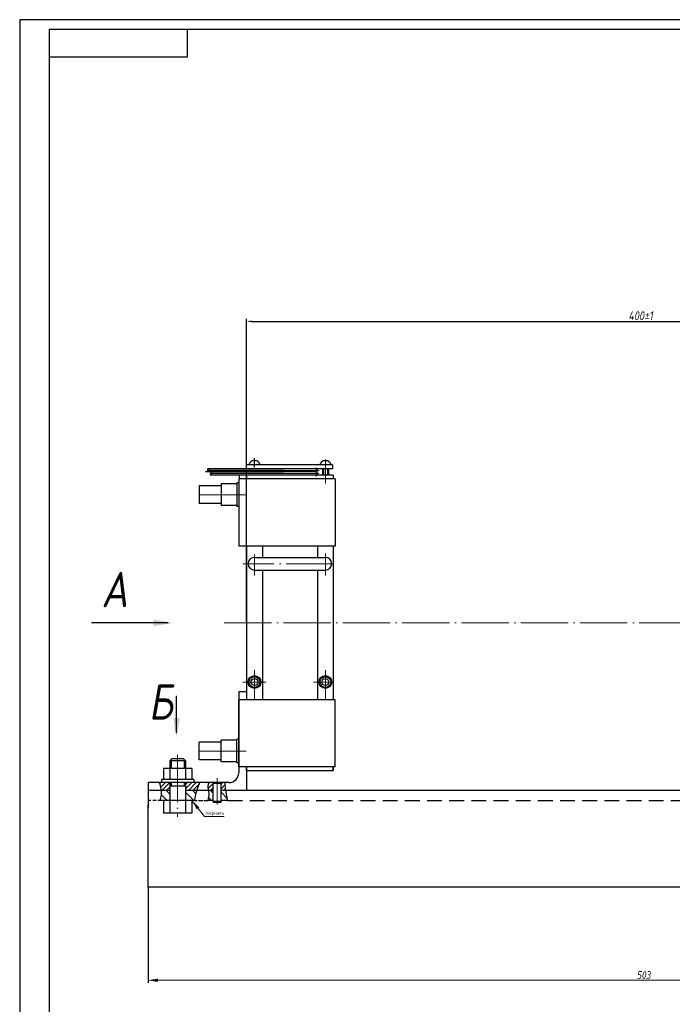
# Model space of a CAD drawing. Header units: millimetres. Extents: x -1577 to 1649, y 8206 to 9287.
# Tile 10 of 14: x 261 to 592, y 8788 to 9287. Entities that reach past the tile are written whole.
import ezdxf

# ---------------------------------------------------------------- set-up
doc = ezdxf.new("R2010")
doc.units = ezdxf.units.MM
for name, pattern in [('ACAD_ISO02W100', [15, 12, -3]), ('ACAD_ISO04W100', [30, 24, -3, 0, -3]), ('HIDDEN', [0.375, 0.25, -0.125])]:
    doc.linetypes.add(name, pattern=pattern)
doc.layers.get('Defpoints').update_dxf_attribs({"color": 50, "linetype": 'ACAD_ISO02W100'})
for name, color, linetype, lineweight in [('DIM', 3, 'Continuous', 15), ('HATCH', 4, 'Continuous', 20), ('OSI', 3, 'ACAD_ISO04W100', 15)]:
    doc.layers.add(name, color=color, linetype=linetype, lineweight=lineweight)
doc.layers.add('HIDDEN', color=2, linetype='HIDDEN')
doc.layers.add('Layer6', color=6, linetype='Continuous')
doc.styles.add('ROMANS', font='romans.shx', dxfattribs={"width": 0.8, "oblique": 10})
doc.dimstyles.new('ISO-25', dxfattribs={"dimtxt": 4, "dimasz": 5, "dimexe": 1.25, "dimexo": 0, "dimtad": 1, "dimtoh": 1, "dimdec": 0, "dimzin": 1, "dimtxsty": 'ROMANS', "dimcen": -3, "dimclrd": 256, "dimclre": 256, "dimclrt": 256, "dimazin": 0, "dimtfac": 1, "dimtdec": 0, "dimtmove": 0, "dimatfit": 3, "dimfxl": 0, "dimlwd": -1, "dimarcsym": 0})
pattern_1 = [(45, (-52090.1172, -22342.8985), (-1.122532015, 1.122532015), [])]

# ---------------------------------------------------------------- blocks, each defined once
blk = doc.blocks.new('*D4')
at = {"layer": 'Defpoints', "color": 0}
for p in [(326.3, 8847.09), (829.3, 8844.3), (829.3, 8799.85)]:
    blk.add_point(p, dxfattribs=at)
at = {"layer": 'DIM', "lineweight": -2}
for p, q in [((326.3, 8847.09), (326.3, 8798.6)), ((829.3, 8844.3), (829.3, 8798.6))]:
    blk.add_line(p, q, dxfattribs=at)
at = {"layer": 'DIM'}
blk.add_line((331.3, 8799.85), (824.3, 8799.85), dxfattribs=at)
for points in [[(331.3, 8800.68), (331.3, 8799.02), (326.3, 8799.85)], [(824.3, 8800.68), (824.3, 8799.02), (829.3, 8799.85)]]:
    blk.add_solid(points, dxfattribs=at)
at = {"layer": 'DIM', "lineweight": -2, "insert": (577.8, 8802.47), "char_height": 4, "attachment_point": 5, "style": 'ROMANS'}
blk.add_mtext('503', dxfattribs=at)

msp = doc.modelspace()

# ---------------------------------------------------------------- hatches: boundary and pattern name
at = {"layer": 'HATCH', "lineweight": -2, "ltscale": 0.3}
h = msp.add_hatch(dxfattribs=at)
h.set_pattern_fill('ANSI31', color=256, scale=0.5, style=0)
h.set_pattern_definition(pattern_1)
edge = h.paths.add_edge_path()
edge.add_line((337.3, 8900.09), (331.88, 8900.09))
edge.add_spline(control_points=[(331.88, 8900.09), (332.39, 8898.74), (332.78, 8897.4), (332.94, 8896.09)], knot_values=[4.411085, 4.411085, 4.411085, 4.411085, 8.5614, 8.5614, 8.5614, 8.5614], degree=3, periodic=0)
edge.add_line((332.94, 8896.09), (337.3, 8896.09))
edge.add_line((337.3, 8896.09), (337.3, 8900.09))
edge = h.paths.add_edge_path()
edge.add_spline(control_points=[(351.1, 8896.09), (351.47, 8897.25), (351.97, 8898.59), (352.49, 8899.91), (352.57, 8900.09)], knot_values=[69.782429, 69.782429, 69.782429, 69.782429, 73.396705, 74.005463, 74.005463, 74.005463, 74.005463], degree=3, periodic=0)
edge.add_line((352.57, 8900.09), (345.3, 8900.09))
edge.add_line((345.3, 8900.09), (345.3, 8896.09))
edge.add_line((345.3, 8896.09), (351.1, 8896.09))
h = msp.add_hatch(dxfattribs=at)
h.set_pattern_fill('ANSI31', color=256, scale=0.5, style=0)
h.set_pattern_definition(pattern_1)
edge = h.paths.add_edge_path()
edge.add_line((359.3, 8896.09), (359.3, 8900.09))
edge.add_line((359.3, 8900.09), (357.17, 8900.09))
edge.add_spline(control_points=[(357.17, 8900.09), (356.91, 8899.59), (356.4, 8898.31), (356.74, 8896.93), (356.92, 8896.09)], knot_values=[1.417172, 1.417172, 1.417172, 1.417172, 3.102839, 5.589477, 5.589477, 5.589477, 5.589477], degree=3, periodic=0)
edge.add_line((356.92, 8896.09), (359.3, 8896.09))
edge = h.paths.add_edge_path()
edge.add_line((365.39, 8900.09), (363.3, 8900.09))
edge.add_line((363.3, 8900.09), (363.3, 8896.09))
edge.add_line((363.3, 8896.09), (365.8, 8896.09))
edge.add_spline(control_points=[(365.8, 8896.09), (365.74, 8896.45), (365.53, 8897.77), (365.43, 8899.11), (365.39, 8900.09)], knot_values=[36.369397, 36.369397, 36.369397, 36.369397, 37.460646, 40.401188, 40.401188, 40.401188, 40.401188], degree=3, periodic=0)
h = msp.add_hatch(dxfattribs=at)
h.set_pattern_fill('ANSI31', color=256, angle=90, style=0)
h.set_pattern_definition([(135, (-52090.1172, -22342.8985), (-2.24506403, -2.24506403), [])])
edge = h.paths.add_edge_path()
edge.add_line((337.3, 8896.09), (332.94, 8896.09))
edge.add_spline(control_points=[(332.94, 8896.09), (333.04, 8895.26), (333.05, 8893.57), (332.54, 8891.94), (332.22, 8891.09)], knot_values=[8.5614, 8.5614, 8.5614, 8.5614, 11.203321, 13.996114, 13.996114, 13.996114, 13.996114], degree=3, periodic=0)
edge.add_line((332.22, 8891.09), (337.3, 8891.09))
edge.add_line((337.3, 8891.09), (337.3, 8896.09))
edge = h.paths.add_edge_path()
edge.add_spline(control_points=[(349.95, 8891.09), (350.16, 8892.78), (350.57, 8894.45), (351.1, 8896.09)], knot_values=[64.649143, 64.649143, 64.649143, 64.649143, 69.782429, 69.782429, 69.782429, 69.782429], degree=3, periodic=0)
edge.add_line((351.1, 8896.09), (345.3, 8896.09))
edge.add_line((345.3, 8896.09), (345.3, 8891.09))
edge.add_line((345.3, 8891.09), (349.95, 8891.09))
edge = h.paths.add_edge_path()
edge.add_line((359.3, 8896.09), (356.92, 8896.09))
edge.add_spline(control_points=[(356.92, 8896.09), (357.02, 8895.61), (357.34, 8893.92), (356.81, 8892.27), (356.55, 8891.09)], knot_values=[5.589477, 5.589477, 5.589477, 5.589477, 7.020347, 10.616106, 10.616106, 10.616106, 10.616106], degree=3, periodic=0)
edge.add_line((356.55, 8891.09), (359.3, 8891.09))
edge.add_line((359.3, 8891.09), (359.3, 8896.09))
edge = h.paths.add_edge_path()
edge.add_spline(control_points=[(366.68, 8891.09), (366.49, 8892.78), (366.09, 8894.43), (365.8, 8896.09)], knot_values=[31.290005, 31.290005, 31.290005, 31.290005, 36.369397, 36.369397, 36.369397, 36.369397], degree=3, periodic=0)
edge.add_line((365.8, 8896.09), (363.3, 8896.09))
edge.add_line((363.3, 8896.09), (363.3, 8891.09))
edge.add_line((363.3, 8891.09), (366.68, 8891.09))

# ---------------------------------------------------------------- linework, layer by layer
for p, q in [((1648.63, 9287.01), (261.11, 9287.01)), ((1520.59, 9282.01), (276.11, 9282.01)), ((419.94, 9059.29), (376.3, 9059.29)), ((419.94, 9061.29), (386.97, 9061.29)), ((414.8, 9059.29), (414.8, 9056.09)), ((415.3, 9059.29), (415.3, 9056.09)), ((417.3, 9059.29), (417.3, 9056.09)), ((417.8, 9059.29), (417.8, 9056.09))]:
    msp.add_line(p, q)
at = {"color": 7}
for p, q in [((261.11, 9287.01), (261.11, 8339.95)), ((276.11, 9282.01), (276.11, 8344.95)), ((346.21, 9282), (346.21, 9268)), ((346.11, 9268), (276.11, 9268)), ((261.11, 8933.95), (261.11, 8339.95))]:
    msp.add_line(p, q, dxfattribs=at)
at = {"color": 3, "lineweight": -2, "ltscale": 0.3}
for p, q in [((376.3, 8981.72), (376.3, 9135.26)), ((378.8, 9134.01), (773.8, 9134.01))]:
    msp.add_line(p, q, dxfattribs=at)
at = {"ltscale": 5}
for p, q in [((376.3, 9059.29), (356.5, 9059.29)), ((386.97, 9061.29), (376.3, 9061.29)), ((411.55, 9057.69), (355.46, 9057.69)), ((372.75, 9056.09), (357.76, 9056.09)), ((421.3, 9054.09), (372.3, 9054.09)), ((372.3, 9054.09), (372.3, 9020.09)), ((421.3, 9054.09), (372.3, 9054.09)), ((420.3, 9056.09), (372.75, 9056.09)), ((372.75, 9054.07), (372.75, 9056.09)), ((376.3, 9056.09), (376.3, 9054.09)), ((420.3, 9056.09), (420.3, 9054.09)), ((421.3, 9054.09), (421.3, 9020.09)), ((363.3, 9050.59), (352.3, 9050.59)), ((352.3, 9050.59), (352.3, 9041.59)), ((371.3, 9051.59), (363.3, 9051.59)), ((363.3, 9051.59), (363.3, 9040.59)), ((371.3, 9052.09), (371.3, 9040.09)), ((372.3, 9052.09), (371.3, 9052.09)), ((363.3, 9041.59), (352.3, 9041.59)), ((371.3, 9040.59), (363.3, 9040.59)), ((372.3, 9040.09), (371.3, 9040.09)), ((421.3, 9020.09), (372.3, 9020.09)), ((380.3, 9014.34), (416.3, 9014.34)), ((380.3, 9007.84), (416.3, 9007.84)), ((376.3, 8981.09), (376.3, 8942.09)), ((372.3, 8946.09), (372.3, 8905.09)), ((376.3, 8946.09), (372.3, 8946.09)), ((372.3, 8908.09), (372.3, 8942.09)), ((421.3, 8942.09), (372.3, 8942.09)), ((421.3, 8908.09), (421.3, 8942.09)), ((352.3, 8911.59), (352.3, 8920.59)), ((363.3, 8920.59), (352.3, 8920.59)), ((371.3, 8921.59), (363.3, 8921.59)), ((363.3, 8910.59), (363.3, 8921.59)), ((372.3, 8922.09), (371.3, 8922.09)), ((371.3, 8910.09), (371.3, 8922.09)), ((337.3, 8911.19), (338.3, 8912.19)), ((341.3, 8911.19), (337.3, 8911.19)), ((341.3, 8912.19), (338.3, 8912.19)), ((344.3, 8912.19), (341.3, 8912.19)), ((345.3, 8911.19), (341.3, 8911.19)), ((345.3, 8911.19), (344.3, 8912.19)), ((363.3, 8911.59), (352.3, 8911.59)), ((371.3, 8910.59), (363.3, 8910.59)), ((372.3, 8910.09), (371.3, 8910.09)), ((341.3, 8907.19), (334.1, 8907.19)), ((334.1, 8907.19), (334.1, 8901.69)), ((348.5, 8907.19), (341.3, 8907.19)), ((348.5, 8907.19), (348.5, 8901.69)), ((421.3, 8908.09), (372.3, 8908.09)), ((376.3, 8906.09), (376.3, 8908.09)), ((376.3, 8908.09), (376.3, 8896.09)), ((376.3, 8908.09), (376.3, 8906.09)), ((420.3, 8906.09), (376.3, 8906.09)), ((326.3, 8900.09), (326.3, 8887.09)), ((341.3, 8900.09), (326.3, 8900.09)), ((341.3, 8901.69), (333.05, 8901.69)), ((333.05, 8901.69), (333.05, 8900.09)), ((349.55, 8901.69), (341.3, 8901.69)), ((367.3, 8900.09), (341.3, 8900.09)), ((349.55, 8901.69), (349.55, 8900.09)), ((359.3, 8899.59), (359.44, 8900.09)), ((359.3, 8890.59), (359.3, 8900.09)), ((363.3, 8899.59), (359.3, 8899.59)), ((363.3, 8899.59), (363.17, 8900.09)), ((363.3, 8890.59), (363.3, 8900.09)), ((337.3, 8896.09), (326.3, 8896.09)), ((359.3, 8896.09), (345.3, 8896.09)), ((376.3, 8896.09), (363.3, 8896.09)), ((334.1, 8891.09), (334.1, 8884.59)), ((348.5, 8891.09), (348.5, 8884.59)), ((363.3, 8890.59), (359.3, 8890.59)), ((359.3, 8890.59), (359.44, 8890.09)), ((363.17, 8890.09), (359.44, 8890.09)), ((363.3, 8890.59), (363.17, 8890.09))]:
    msp.add_line(p, q, dxfattribs=at)
at = {"lineweight": -2, "ltscale": 0.3}
for p, q in [((380.5, 9062.71), (380.1, 9062.71)), ((416.5, 9062.71), (416.1, 9062.71)), ((419.94, 9061.29), (419.94, 9059.29)), ((337.3, 8911.19), (337.3, 8901.69)), ((338, 8911.89), (338, 8907.19)), ((344.6, 8911.89), (344.6, 8907.19)), ((345.3, 8911.19), (345.3, 8901.69)), ((337.3, 8900.09), (337.3, 8884.59)), ((337.3, 8898.51), (345.3, 8898.51)), ((338, 8900.09), (338, 8898.51)), ((344.6, 8900.09), (344.6, 8898.51)), ((345.3, 8900.09), (345.3, 8884.59)), ((726.3, 8896.09), (374.65, 8896.09)), ((326.3, 8847.09), (326.3, 8888.85)), ((349.95, 8891.09), (332.22, 8891.09)), ((359.3, 8891.09), (356.55, 8891.09)), ((366.68, 8891.09), (363.3, 8891.09)), ((348.5, 8884.59), (334.1, 8884.59)), ((829.3, 8847.09), (326.3, 8847.09))]:
    msp.add_line(p, q, dxfattribs=at)
at = {"ltscale": 5}
for centre, radius in [((380.3, 8951.09), 3.25), ((380.3, 8951.09), 2.75), ((416.3, 8951.09), 3.25), ((416.3, 8951.09), 2.75), ((380.3, 8951.09), 1.75), ((416.3, 8951.09), 1.75)]:
    msp.add_circle(centre, radius, dxfattribs=at)
at = {"lineweight": -2, "ltscale": 0.3}
for centre, start, end in [((380.3, 9060.53), 93.8226, 165.1945), ((380.3, 9060.53), 14.8055, 86.1774), ((416.3, 9060.53), 93.8226, 165.1945), ((416.3, 9060.53), 14.8055, 86.1774)]:
    msp.add_arc(centre, 3, start, end, dxfattribs=at)
at = {"ltscale": 5}
for centre, radius, start, end in [((411.55, 9058.44), 0.75, 270, 90), ((411.55, 9056.94), 0.75, 270, 90), ((380.3, 9011.09), 3.25, 90, 270), ((416.3, 9011.09), 3.25, 270, 90), ((367.3, 8905.09), 5, 270, 0)]:
    msp.add_arc(centre, radius, start, end, dxfattribs=at)
at = {"lineweight": -2, "ltscale": 0.3}
for points, knots in [([(331.88, 8900.09), (332.72, 8897.88), (333.44, 8894.81), (332.54, 8891.94), (332.22, 8891.09)], [4.411085, 4.411085, 4.411085, 4.411085, 11.203321, 13.996114, 13.996114, 13.996114, 13.996114]), ([(349.95, 8891.09), (350.3, 8893.96), (351.32, 8896.99), (352.49, 8899.91), (352.57, 8900.09)], [64.649143, 64.649143, 64.649143, 64.649143, 73.396705, 74.005463, 74.005463, 74.005463, 74.005463])]:
    msp.add_open_spline(points, degree=3, knots=knots, dxfattribs=at)
at = {"ltscale": 5}
for points, knots in [([(357.17, 8900.09), (356.91, 8899.59), (356.23, 8897.88), (357.61, 8894.74), (356.81, 8892.27), (356.55, 8891.09)], [1.417172, 1.417172, 1.417172, 1.417172, 3.102839, 7.020347, 10.616106, 10.616106, 10.616106, 10.616106]), ([(366.68, 8891.09), (366.45, 8893.15), (365.65, 8896.09), (365.43, 8899.11), (365.39, 8900.09)], [31.290005, 31.290005, 31.290005, 31.290005, 37.460646, 40.401188, 40.401188, 40.401188, 40.401188])]:
    msp.add_open_spline(points, degree=3, knots=knots, dxfattribs=at)
at = {"color": 3, "lineweight": -2, "ltscale": 0.3}
msp.add_solid([(378.8, 9134.42), (378.8, 9133.59), (376.3, 9134.01)], dxfattribs=at)
at = {"layer": 'DIM', "lineweight": -2, "ltscale": 0.3}
for p, q in [((380.3, 9060), (380.3, 9064.68)), ((395.09, 9058.44), (356.34, 9058.44)), ((395.09, 9056.94), (357.71, 9056.94))]:
    msp.add_line(p, q, dxfattribs=at)
for points in [[(336.47, 8981.09), (297.56, 8981.09)], [(340.76, 8925.39), (340.76, 8944.07)]]:
    msp.add_lwpolyline(points, dxfattribs=at)
msp.add_spline([(356.5, 9059.29), (357.21, 9058.23), (355.46, 9057.69)], degree=3, dxfattribs=at)
msp.add_open_spline([(357.76, 9056.09), (358.25, 9056.49), (358.96, 9057.05), (358.55, 9057.55), (358.38, 9057.69)], degree=3, knots=[0, 0, 0, 0, 1.482764, 2.131598, 2.131598, 2.131598, 2.131598], dxfattribs=at)
for points in [[(328.97, 8982.76), (338.97, 8981.09), (328.97, 8979.43)], [(342.43, 8932.89), (340.76, 8922.89), (339.09, 8932.89)]]:
    msp.add_solid(points, dxfattribs=at)
at = {"layer": 'HIDDEN', "lineweight": -2, "ltscale": 30}
for p, q in [((327.71, 8891.09), (326.3, 8891.09)), ((330.4, 8891.09), (328.65, 8891.09)), ((332.22, 8891.09), (331.22, 8891.09)), ((349.95, 8891.09), (351.25, 8891.09)), ((351.84, 8891.09), (354.06, 8891.09)), ((354.65, 8891.09), (356.55, 8891.09)), ((366.68, 8891.09), (729.24, 8891.09))]:
    msp.add_line(p, q, dxfattribs=at)
at = {"layer": 'Layer6', "lineweight": -2, "ltscale": 0.3}
for p, q in [((420.3, 9056.09), (376.3, 9056.09)), ((376.3, 9056.09), (376.3, 9054.09)), ((376.3, 9056.09), (376.3, 9054.09)), ((420.3, 9056.09), (376.3, 9056.09)), ((420.3, 9056.09), (420.3, 9054.09)), ((420.3, 9056.09), (420.3, 9054.09)), ((376.3, 9020.09), (376.3, 8981.09)), ((384.3, 9020.09), (384.3, 9014.34)), ((412.3, 9020.09), (412.3, 9014.34)), ((420.3, 9020.09), (420.3, 8981.09)), ((384.3, 9007.84), (384.3, 8981.09)), ((412.3, 9007.84), (412.3, 8981.09)), ((376.3, 8981.09), (376.3, 8942.09)), ((384.3, 8981.09), (384.3, 8942.09)), ((412.3, 8981.09), (412.3, 8942.09)), ((420.3, 8981.09), (420.3, 8942.09)), ((420.3, 8906.09), (376.3, 8906.09)), ((420.3, 8906.09), (420.3, 8908.09)), ((420.3, 8908.09), (420.3, 8906.09))]:
    msp.add_line(p, q, dxfattribs=at)
at = {"layer": 'OSI'}
for p, q in [((380.1, 9063.52), (380.1, 9062.71)), ((380.5, 9063.52), (380.5, 9062.71)), ((416.1, 9063.52), (416.1, 9062.71)), ((416.3, 9063.98), (416.3, 9051.74)), ((416.5, 9063.52), (416.5, 9062.71)), ((413.07, 9058.44), (395.09, 9058.44)), ((411.55, 9059.91), (411.55, 9055.27)), ((412.95, 9056.94), (395.09, 9056.94)), ((376.05, 9046.09), (350.51, 9046.09)), ((380.3, 9015.71), (380.3, 9005.09)), ((416.3, 9016.23), (416.3, 9005.09)), ((386.3, 9011.09), (374.3, 9011.09)), ((420.3, 9011.09), (384.3, 9011.09)), ((1623.04, 8981.09), (362, 8981.09)), ((380.3, 8957.09), (380.3, 8942.09)), ((416.3, 8957.09), (416.3, 8942.09)), ((386.3, 8951.09), (374.3, 8951.09)), ((420.3, 8951.09), (410.3, 8951.09)), ((341.3, 8914.14), (341.3, 8882.78)), ((376.05, 8916.09), (350.51, 8916.09)), ((361.3, 8888.93), (361.3, 8902.27))]:
    msp.add_line(p, q, dxfattribs=at)

# ---------------------------------------------------------------- texts
at = {"color": 3, "lineweight": -2, "ltscale": 0.3, "attachment_point": 5, "style": 'ROMANS'}
for s, insert, char_height in [('400±{\\fRomanS|b0|i0|c204|p2;1}', (576.3, 9136.88), 4.5), ('{\\fRomanS|b0|i0|c204|p2;А}', (309.28, 8998.02), 18), ('{\\fRomanS|b0|i0|c204|p2;Б}', (332.72, 8941.04), 18)]:
    msp.add_mtext(s, dxfattribs=dict(at, insert=insert, char_height=char_height))
at = {"layer": 'HATCH', "lineweight": -2, "ltscale": 0.3, "insert": (355.84, 8885.46), "char_height": 1.6674, "width": 5.5195, "attachment_point": 1}
msp.add_mtext('{\\fTahoma|b0|i0|c204|p32;Кернить}', dxfattribs=at)

# ---------------------------------------------------------------- dimensions: what is measured, and where the dimension line sits
at = {"layer": 'DIM', "lineweight": -2, "ltscale": 0.3}
dim = msp.add_linear_dim(base=(829.3, 8799.85), p1=(326.3, 8847.09), p2=(829.3, 8844.3), dimstyle='ISO-25', dxfattribs=at)
dim.commit()
dim.dimension.update_dxf_attribs({"geometry": '*D4', "text_midpoint": (577.8, 8802.47)})

# ---------------------------------------------------------------- leaders
at = {"layer": 'HATCH', "lineweight": -2, "ltscale": 0.3}
msp.add_leader([(348.57, 8891.04), (354.89, 8882.86), (364.94, 8882.86)], dimstyle='ISO-25', override={"dimgap": 0.625, "dimtad": 0}, dxfattribs=at)

doc.saveas('drawing.dxf')
